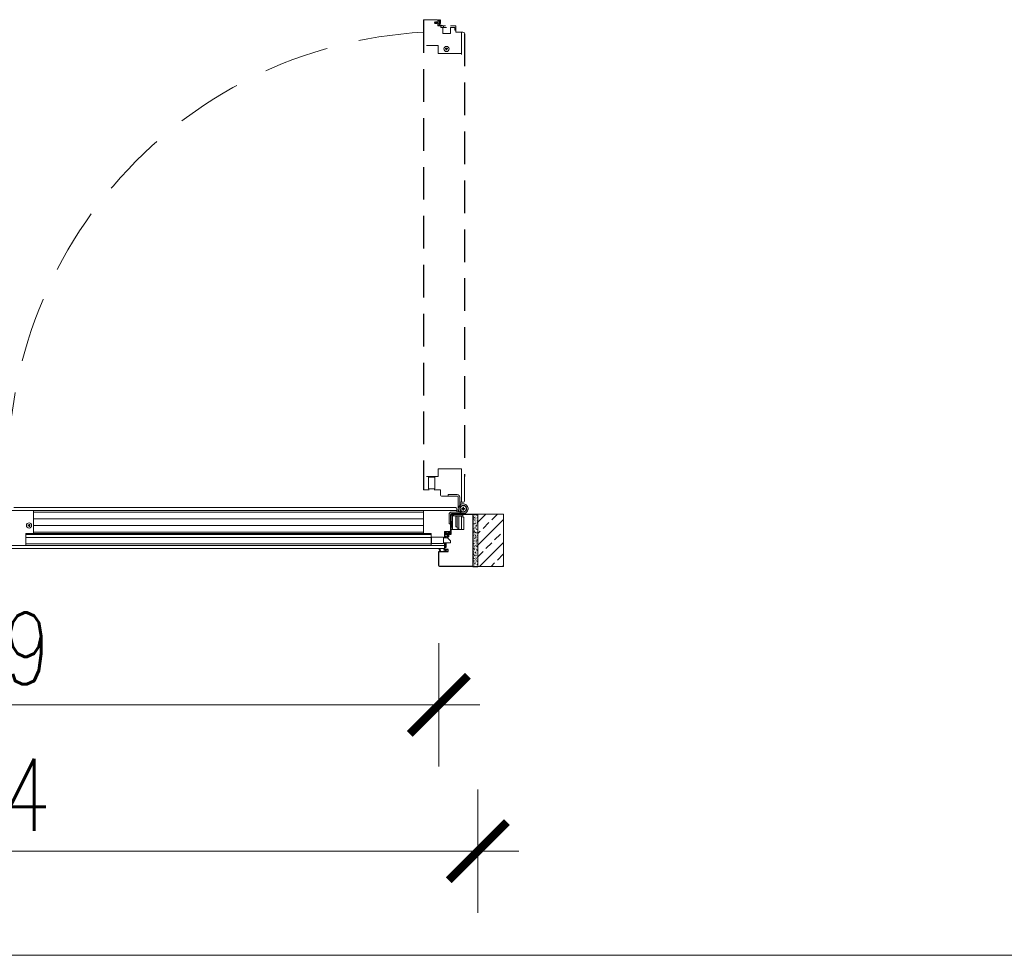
# Model space of a CAD drawing. Header units: millimetres. Extents: x 23192 to 149900, y -396339 to -79279.
# Tile 49 of 136: x 68783 to 68975, y -210617 to -210435. Entities that reach past the tile are written whole.
import ezdxf

# ---------------------------------------------------------------- set-up
doc = ezdxf.new("R2010")
doc.units = ezdxf.units.MM
for name, pattern in [('DASHDOT', [25.4, 12.7, -6.35, 0, -6.35]), ('DASHED', [19.05, 12.7, -6.35]), ('HIDDENX2', [19.05, 12.7, -6.35])]:
    doc.linetypes.add(name, pattern=pattern)
doc.layers.get('0').update_dxf_attribs({"lineweight": 0})
for name, color, linetype, lineweight in [('! Ślusarka opisy', 2, 'Continuous', 15), ('0_LEGENDA', 7, 'Continuous', 13), ('Drzwi - hatch', 8, 'Continuous', 5), ('Drzwi KRAWĘDZIE', 7, 'Continuous', 20), ('Drzwi Kreskowanie', 252, 'Continuous', 5)]:
    doc.layers.add(name, color=color, linetype=linetype, lineweight=lineweight)
for name, color, linetype in [('Drzwi PRZER-DUŻA', 240, 'DASHED'), ('GRUBA', 4, 'Continuous'), ('GRUBA-2', 210, 'Continuous'), ('POMOCN-2', 13, 'Continuous'), ('SYMETRIA-DASHDOT', 6, 'DASHDOT')]:
    doc.layers.add(name, color=color, linetype=linetype)
doc.styles.add('SIMPLEX', font='simplex.shx', dxfattribs={"width": 0.77})
doc.dimstyles.new('OL PB 200', dxfattribs={"dimscale": 4, "dimtxt": 3.5, "dimasz": 0.2, "dimexe": 10, "dimexo": 10, "dimgap": 1, "dimtad": 1, "dimdec": 1, "dimrnd": 0.5, "dimzin": 9, "dimdsep": 46, "dimtxsty": 'SIMPLEX', "dimblk": 'thick_MSz', "dimcen": 0.1, "dimdle": 8, "dimse1": 1, "dimse2": 1, "dimclrd": 256, "dimclre": 256, "dimclrt": 3, "dimadec": 1, "dimazin": 2, "dimtfac": 1, "dimtdec": 1, "dimtix": 1, "dimtofl": 0, "dimtmove": 2, "dimatfit": 3, "dimldrblk": 'thick_MSz', "dimfxl": 10, "dimfxlon": 1, "dimtolj": 1, "dimlwd": -1, "dimlwe": -1, "dimarcsym": 0})

# ---------------------------------------------------------------- blocks, each defined once
blk = doc.blocks.new('thick_MSz')
for p, q in [((0, 15), (0, -15)), ((-10, 0), (10, 0))]:
    blk.add_line(p, q)
at = {"const_width": 2, "elevation": 2}
blk.add_lwpolyline([(-7.07, -7.07), (7.07, 7.07)], dxfattribs=at)
blk = doc.blocks.new('*D72')
at = {"layer": '0_LEGENDA', "transparency": 16777216}
blk.add_line((68687.02, -210568.09), (68864.23, -210568.09), dxfattribs=at)
at = {"layer": 'DEFPOINTS', "color": 0, "transparency": 16777216}
for p in [(68686.22, -210539.56), (68865.03, -210539.56), (68865.03, -210568.09)]:
    blk.add_point(p, dxfattribs=at)
at = {"layer": '0_LEGENDA', "transparency": 16777216, "xscale": 0.8, "yscale": 0.8, "zscale": 0.8, "rotation": 180}
blk.add_blockref('thick_MSz', (68686.22, -210568.09), dxfattribs=at)
at = {"layer": '0_LEGENDA', "transparency": 16777216, "xscale": 0.8, "yscale": 0.8, "zscale": 0.8}
blk.add_blockref('thick_MSz', (68865.03, -210568.09), dxfattribs=at)
at = {"layer": '0_LEGENDA', "color": 3, "transparency": 16777216, "insert": (68775.63, -210557.09), "char_height": 14, "attachment_point": 5, "style": 'SIMPLEX'}
blk.add_mtext('\\A1;179', dxfattribs=at)
blk = doc.blocks.new('*D73')
at = {"layer": '0_LEGENDA', "transparency": 16777216}
blk.add_line((68679.42, -210596.6), (68871.83, -210596.6), dxfattribs=at)
at = {"layer": 'DEFPOINTS', "color": 0, "transparency": 16777216}
for p in [(68678.62, -210541.17), (68872.63, -210541.17), (68872.63, -210596.6)]:
    blk.add_point(p, dxfattribs=at)
at = {"layer": '0_LEGENDA', "transparency": 16777216, "xscale": 0.8, "yscale": 0.8, "zscale": 0.8, "rotation": 180}
blk.add_blockref('thick_MSz', (68678.62, -210596.6), dxfattribs=at)
at = {"layer": '0_LEGENDA', "transparency": 16777216, "xscale": 0.8, "yscale": 0.8, "zscale": 0.8}
blk.add_blockref('thick_MSz', (68872.63, -210596.6), dxfattribs=at)
at = {"layer": '0_LEGENDA', "color": 3, "transparency": 16777216, "insert": (68775.63, -210585.6), "char_height": 14, "attachment_point": 5, "style": 'SIMPLEX'}
blk.add_mtext('\\A1;194', dxfattribs=at)

msp = doc.modelspace()

# ---------------------------------------------------------------- hatches: boundary and pattern name
at = {"layer": 'Drzwi - hatch'}
h = msp.add_hatch(dxfattribs=at)
h.set_pattern_fill('AR-CONC', color=256, scale=0.003, angle=180)
h.set_pattern_definition([(230, (67603.00016, -206255.48052), (-0.546554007, 0.047817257), [0.05715, -0.62865]), (175, (67603.00016, -206255.4805), (0.105730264, -0.573170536), [0.04572, -0.50292175]), (280.451445, (67602.9546, -206255.47654), (-0.44082374, -0.525353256), [0.048570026, -0.534270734]), (226.1842, (67603.00016, -206255.6329), (-0.81323712, 0.12612698), [0.085725, -0.942975]), (276.635558, (67602.9324, -206255.6224), (-0.7122124, -0.74227837), [0.07285507, -0.80140682]), (171.184151, (67603.0002, -206255.6329), (-0.7122124, -0.74227837), [0.0685799, -0.7543792]), (201, (67602.92396, -206255.59482), (-0.454843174, 0.306795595), [0.05715, -0.62865]), (146, (67602.92396, -206255.5948), (-0.185406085, -0.5525639), [0.04572, -0.50292]), (251.451445, (67602.88606, -206255.56926), (-0.64024926, -0.245768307), [0.048570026, -0.53426981]), (217.5, (67603.00016, -206255.48052), (-0.00926581, -0.253665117), [0, -0.496824, 0, -0.51054, 0, -0.504825]), (187.5, (67603.00016, -206255.48052), (-0.200458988, -0.300541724), [0, -0.291084, 0, -0.485394, 0, -0.192405]), (147.5, (67603.1701, -206255.48052), (-0.4067717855, 0.017186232), [0, -0.1905, 0, -0.59436, 0, -0.78867]), (137.5, (67603.2463, -206255.48052), (-0.444387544, -0.076279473), [0, -0.24765, 0, -0.394716, 0, -0.56007])])
h.paths.add_polyline_path([(68872.628, -210540.971), (68871.628, -210540.971), (68871.628, -210530.971), (68872.628, -210530.971)])
h = msp.add_hatch(dxfattribs=at)
h.set_pattern_fill('ANSI33', color=256, scale=0.5, angle=180)
h.set_pattern_definition([(225, (68607.0475, -206514.5187), (2.245064, -2.245064), []), (225, (68604.8025, -206514.5187), (2.245064, -2.245064), [1.5875, -0.79375])])
h.paths.add_polyline_path([(68877.628, -210541.171), (68877.628, -210530.971), (68872.628, -210530.971), (68872.628, -210541.171)])
at = {"layer": 'Drzwi Kreskowanie'}
h = msp.add_hatch(dxfattribs=at)
h.set_pattern_fill('ANSI37', color=256, scale=0.05, angle=450, style=0)
h.set_pattern_definition([(225, (68182.22866, -204532.9078), (-0.1122532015, 0.1122532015), []), (135, (68182.22866, -204532.9078), (0.1122532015, 0.1122532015), [])])
h.paths.add_polyline_path([(68867.478, -210533.471), (68867.678, -210533.471), (68867.678, -210532.471), (68867.478, -210532.471)])
h = msp.add_hatch(dxfattribs=at)
h.set_pattern_fill('ANSI37', color=256, scale=0.05, angle=450, style=0)
h.set_pattern_definition([(135, (66761.51252, -206515.45052), (-0.1122532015, -0.1122532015), []), (225, (66761.51252, -206515.45052), (0.1122532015, -0.1122532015), [])])
h.paths.add_polyline_path([(68866.283, -210537.371), (68866.483, -210537.371), (68866.483, -210536.57), (68866.433, -210536.57), (68866.433, -210536.87), (68866.283, -210536.87)])

# ---------------------------------------------------------------- linework, layer by layer
at = {"layer": '! Ślusarka opisy', "linetype": 'HIDDENX2'}
msp.add_arc((68866.738, -210522.52), 85.497, 93.15795, 186.048, dxfattribs=at)
for p, q in [((68862.128, -210434.721), (68864.728, -210434.721)), ((68864.828, -210435.921), (68864.828, -210434.721)), ((68864.828, -210435.921), (68866.347, -210435.921)), ((68867.282, -210435.921), (68868.328, -210435.921)), ((68868.328, -210437.121), (68868.328, -210436.121)), ((68868.328, -210436.771), (68868.328, -210437.121)), ((68868.328, -210437.121), (68869.708, -210437.121)), ((68868.328, -210437.121), (68869.708, -210437.121)), ((68869.428, -210437.121), (68869.428, -210441.471)), ((68782.298, -210529.671), (68863.528, -210529.671)), ((68781.978, -210530.271), (68786.328, -210530.271)), ((68868.528, -210530.271), (68781.978, -210530.271)), ((68779.578, -210537.071), (68866.128, -210537.071)), ((68779.678, -210537.671), (68866.028, -210537.671))]:
    msp.add_line(p, q)
at = {"ltscale": 0.2}
for p, q in [((68786.128, -210534.471), (68862.028, -210534.47)), ((68786.128, -210534.77), (68862.528, -210534.77))]:
    msp.add_line(p, q, dxfattribs=at)
for points in [[(68869.428, -210439.771), (68869.428, -210439.771), (68869.428, -210441.271), (68864.929, -210441.271), (68864.929, -210439.771), (68862.628, -210439.771)], [(68869.428, -210528.671), (68869.428, -210522.171), (68864.929, -210522.171), (68864.929, -210523.671), (68862.628, -210523.671)], [(68784.628, -210530.271), (68784.628, -210530.271), (68786.128, -210530.271), (68786.128, -210534.77), (68784.628, -210534.77), (68784.628, -210537.071)], [(68868.528, -210530.271), (68862.028, -210530.271), (68862.028, -210534.77), (68863.528, -210534.77), (68863.528, -210537.071)]]:
    msp.add_lwpolyline(points)
for points in [[(68869.128, -210528.671), (68869.708, -210528.671, 0.4142136), (68870.028, -210528.351), (68870.028, -210523.671)], [(68862.028, -210526.171, 0.4142136), (68862.128, -210526.271), (68863.129, -210526.271)], [(68864.129, -210526.271), (68865.328, -210526.271), (68865.328, -210527.151, 0.4142136), (68865.648, -210527.471), (68866.828, -210527.471)], [(68868.528, -210530.571), (68868.528, -210529.991, 0.4142136), (68868.208, -210529.671), (68863.528, -210529.671)], [(68866.128, -210535.57), (68866.128, -210534.371), (68867.008, -210534.371, 0.4142136), (68867.328, -210534.051), (68867.328, -210532.871)], [(68866.028, -210537.671, 0.4142136), (68866.128, -210537.571), (68866.128, -210536.57)]]:
    msp.add_lwpolyline(points, format="xyb")
msp.add_lwpolyline([(68784.628, -210534.921), (68863.528, -210534.92)], dxfattribs=at)
for centre in [(68866.528, -210440.421), (68785.278, -210533.171)]:
    msp.add_circle(centre, 0.5)
for centre, radius, start, end in [((68862.128, -210434.821), 0.1, 90, 179.99979), ((68869.708, -210437.441), 0.32, 0, 90)]:
    msp.add_arc(centre, radius, start, end)
at = {"layer": '0_LEGENDA', "linetype": 'ByBlock', "ltscale": 5}
msp.add_line((67487.721, -210616.853), (76925.314, -210616.848), dxfattribs=at)
at = {"layer": 'Drzwi KRAWĘDZIE'}
for p, q in [((68864.218, -210435.35), (68864.218, -210435.283)), ((68864.289, -210435.164), (68864.219, -210435.277)), ((68864.219, -210435.356), (68864.301, -210435.476)), ((68864.392, -210435.159), (68864.298, -210435.159)), ((68864.413, -210435.48), (68864.31, -210435.48)), ((68864.34, -210435.23), (68864.4, -210435.178)), ((68864.497, -210435.221), (68864.34, -210435.23)), ((68864.419, -210435.464), (68864.34, -210435.387)), ((68864.34, -210435.387), (68864.488, -210435.393)), ((68864.488, -210435.393), (68864.558, -210435.477)), ((68864.563, -210435.163), (68864.497, -210435.221)), ((68864.653, -210435.481), (68864.566, -210435.481)), ((68864.629, -210435.16), (68864.57, -210435.16)), ((68864.59, -210435.239), (68864.637, -210435.178)), ((68864.828, -210435.239), (68864.59, -210435.239)), ((68864.66, -210435.462), (68864.59, -210435.396)), ((68864.59, -210435.396), (68864.828, -210435.396)), ((68864.828, -210435.239), (68864.828, -210434.775)), ((68864.828, -210435.79), (68864.828, -210435.396)), ((68864.828, -210435.481), (68864.828, -210435.79)), ((68864.867, -210435.833), (68865.708, -210435.921)), ((68864.928, -210434.721), (68864.883, -210434.721)), ((68864.927, -210435.722), (68864.927, -210434.832)), ((68865.011, -210434.917), (68864.947, -210434.826)), ((68864.947, -210435.744), (68865.162, -210435.766)), ((68865.038, -210434.861), (68864.975, -210434.748)), ((68865.082, -210435.513), (68865.082, -210435.52)), ((68865.084, -210435.504), (68865.178, -210435.342)), ((68865.179, -210435.625), (68865.087, -210435.533)), ((68865.262, -210434.726), (68865.112, -210434.873)), ((68865.15, -210435.491), (68865.166, -210435.454)), ((68865.258, -210434.821), (68865.152, -210434.924)), ((68865.237, -210435.604), (68865.156, -210435.523)), ((68865.166, -210435.454), (68865.208, -210435.367)), ((68865.186, -210435.745), (68865.186, -210435.641)), ((68865.188, -210435.313), (68865.188, -210435.111)), ((68865.206, -210435.093), (68865.23, -210435.093)), ((68865.208, -210435.367), (68865.23, -210435.329)), ((68865.236, -210435.307), (68865.236, -210435.157)), ((68865.237, -210435.604), (68865.237, -210435.715)), ((68865.252, -210435.151), (68865.252, -210435.151)), ((68865.258, -210435.075), (68865.258, -210434.821)), ((68865.258, -210435.157), (68865.258, -210435.407)), ((68865.719, -210435.821), (68865.268, -210435.751)), ((68865.299, -210434.717), (68865.283, -210434.717)), ((68865.293, -210435.442), (68865.293, -210435.442)), ((68865.328, -210435.407), (68865.328, -210434.746)), ((68865.328, -210435.407), (68865.328, -210434.746)), ((68865.428, -210435.916), (68865.428, -210436.216)), ((68865.756, -210435.864), (68865.756, -210435.878)), ((68865.928, -210435.921), (68865.928, -210436.216)), ((68866.557, -210436.216), (68865.428, -210436.216)), ((68865.428, -210436.216), (68866.494, -210436.216)), ((68865.828, -210436.216), (68865.828, -210437.416)), ((68867.327, -210437.416), (68865.828, -210437.416)), ((68868.148, -210436.216), (68867.282, -210436.216)), ((68867.327, -210436.216), (68867.327, -210437.416)), ((68863.019, -210523.771), (68864.239, -210523.771)), ((68866.828, -210527.171), (68866.828, -210527.471)), ((68866.828, -210527.171), (68868.628, -210527.171)), ((68866.828, -210527.471), (68868.628, -210527.471)), ((68868.828, -210529.921), (68868.828, -210527.671)), ((68869.128, -210529.921), (68869.128, -210527.671)), ((68868.828, -210529.921), (68868.828, -210530.571)), ((68869.778, -210528.971), (68869.128, -210528.971)), ((68869.214, -210529.271), (68869.128, -210529.271)), ((68869.178, -210529.184), (68869.301, -210529.48)), ((68869.528, -210529.871), (68869.692, -210529.871)), ((68869.528, -210529.971), (68869.528, -210529.871)), ((68869.528, -210529.871), (68869.692, -210529.871)), ((68869.528, -210529.971), (68869.528, -210529.871)), ((68869.692, -210529.971), (68869.528, -210529.971)), ((68869.692, -210529.971), (68869.528, -210529.971)), ((68869.728, -210529.834), (68869.728, -210529.671)), ((68869.728, -210529.671), (68869.828, -210529.671)), ((68869.728, -210529.671), (68869.828, -210529.671)), ((68869.728, -210529.834), (68869.728, -210529.671)), ((68869.728, -210530.171), (68869.728, -210530.007)), ((68869.728, -210530.171), (68869.728, -210530.007)), ((68869.828, -210529.671), (68869.828, -210529.834)), ((68869.828, -210529.671), (68869.828, -210529.834)), ((68869.828, -210530.007), (68869.828, -210530.171)), ((68869.828, -210530.007), (68869.828, -210530.171)), ((68869.865, -210529.871), (68870.028, -210529.871)), ((68869.865, -210529.871), (68870.028, -210529.871)), ((68870.028, -210529.971), (68869.865, -210529.971)), ((68870.028, -210529.971), (68869.865, -210529.971)), ((68870.028, -210529.871), (68870.028, -210529.971)), ((68870.028, -210529.871), (68870.028, -210529.971)), ((68786.128, -210530.571), (68862.028, -210530.571)), ((68786.128, -210531.871), (68862.028, -210531.871)), ((68867.028, -210532.871), (68867.028, -210531.071)), ((68867.328, -210532.871), (68867.328, -210531.071)), ((68869.778, -210530.571), (68867.528, -210530.571)), ((68869.778, -210530.871), (68867.528, -210530.871)), ((68867.728, -210533.971), (68867.728, -210531.467)), ((68869.728, -210531.271), (68867.925, -210531.271)), ((68868.328, -210531.347), (68868.628, -210531.347)), ((68868.328, -210531.347), (68868.328, -210533.427)), ((68868.628, -210531.271), (68868.628, -210533.671)), ((68868.928, -210531.271), (68868.928, -210533.671)), ((68868.928, -210531.347), (68868.928, -210533.971)), ((68868.928, -210531.347), (68869.428, -210531.347)), ((68869.042, -210530.521), (68869.338, -210530.398)), ((68869.128, -210530.485), (68869.128, -210530.571)), ((68869.428, -210531.347), (68869.428, -210533.971)), ((68869.828, -210530.171), (68869.728, -210530.171)), ((68869.828, -210530.171), (68869.728, -210530.171)), ((68869.728, -210530.971), (68869.728, -210531.571)), ((68869.728, -210531.571), (68869.878, -210531.571)), ((68869.878, -210531.571), (68869.878, -210533.971)), ((68786.128, -210533.171), (68862.028, -210533.171)), ((68867.028, -210532.871), (68867.328, -210532.871)), ((68868.328, -210533.427), (68868.628, -210533.427)), ((68868.628, -210533.671), (68868.928, -210533.671)), ((68863.528, -210535.521), (68784.628, -210535.521)), ((68863.628, -210536.68), (68863.628, -210535.46)), ((68866.23, -210534.4), (68866.23, -210534.416)), ((68866.233, -210534.771), (68866.233, -210534.816)), ((68866.233, -210535.57), (68866.233, -210535.27)), ((68866.233, -210535.27), (68866.433, -210535.27)), ((68866.233, -210535.47), (68866.433, -210535.47)), ((68866.239, -210534.437), (68866.385, -210534.587)), ((68866.92, -210534.371), (68866.259, -210534.371)), ((68866.373, -210534.661), (68866.261, -210534.724)), ((68866.751, -210534.871), (68866.287, -210534.871)), ((68866.334, -210534.441), (68866.436, -210534.547)), ((68866.588, -210534.441), (68866.334, -210534.441)), ((68866.429, -210534.688), (68866.339, -210534.752)), ((68867.235, -210534.772), (68866.345, -210534.772)), ((68866.433, -210535.57), (68866.433, -210535.27)), ((68866.606, -210534.493), (68866.606, -210534.469)), ((68866.825, -210534.511), (68866.624, -210534.511)), ((68866.664, -210534.447), (68866.664, -210534.447)), ((68866.67, -210534.441), (68866.92, -210534.441)), ((68866.819, -210534.463), (68866.67, -210534.463)), ((68866.672, -210535.07), (68866.672, -210535.129)), ((68866.672, -210535.307), (68866.672, -210535.401)), ((68866.675, -210535.136), (68866.734, -210535.202)), ((68866.677, -210535.41), (68866.79, -210535.48)), ((68866.742, -210535.359), (68866.69, -210535.299)), ((68866.751, -210535.109), (68866.691, -210535.062)), ((68866.734, -210535.202), (68866.742, -210535.359)), ((68866.751, -210534.871), (68866.751, -210535.109)), ((68866.862, -210535.481), (68866.795, -210535.481)), ((68866.879, -210534.491), (68866.841, -210534.469)), ((68867.016, -210534.615), (68866.854, -210534.521)), ((68866.868, -210535.48), (68866.988, -210535.398)), ((68866.966, -210534.533), (68866.879, -210534.491)), ((68866.899, -210535.359), (68866.905, -210535.211)), ((68866.976, -210535.28), (68866.899, -210535.359)), ((68866.905, -210535.211), (68866.99, -210535.141)), ((68866.908, -210535.109), (68866.908, -210534.871)), ((68867.303, -210534.871), (68866.908, -210534.871)), ((68866.974, -210535.039), (68866.908, -210535.109)), ((68866.955, -210534.406), (68866.955, -210534.406)), ((68867.004, -210534.549), (68866.966, -210534.533)), ((68866.993, -210534.871), (68867.303, -210534.871)), ((68866.993, -210535.047), (68866.993, -210535.133)), ((68866.993, -210535.286), (68866.993, -210535.389)), ((68867.025, -210534.617), (68867.032, -210534.617)), ((68867.116, -210534.462), (68867.035, -210534.543)), ((68867.137, -210534.52), (68867.045, -210534.612)), ((68867.116, -210534.462), (68867.228, -210534.462)), ((68867.257, -210534.513), (68867.153, -210534.513)), ((68867.256, -210534.752), (68867.279, -210534.537)), ((68867.334, -210533.98), (68867.264, -210534.431)), ((68867.346, -210534.832), (68867.433, -210533.991)), ((68867.376, -210533.943), (68867.39, -210533.943)), ((68869.878, -210533.971), (68867.428, -210533.971)), ((68868.928, -210533.971), (68869.428, -210533.971)), ((68863.528, -210536.771), (68784.628, -210536.771)), ((68865.128, -210537.861), (68865.128, -210537.671)), ((68865.144, -210537.671), (68865.174, -210537.802)), ((68866.233, -210536.57), (68866.233, -210536.87)), ((68866.233, -210536.67), (68866.433, -210536.67)), ((68866.233, -210536.87), (68866.433, -210536.87)), ((68866.433, -210536.57), (68866.433, -210536.87)), ((68865.312, -210538.038), (68865.128, -210537.861)), ((68865.128, -210538.271), (68865.312, -210538.038)), ((68866.828, -210538.271), (68865.128, -210538.271)), ((68865.38, -210538.032), (68865.184, -210537.855)), ((68865.231, -210538.221), (68865.38, -210538.032)), ((68865.604, -210538.221), (68865.231, -210538.221)), ((68865.604, -210538.221), (68865.231, -210538.221)), ((68866.389, -210538.081), (68865.604, -210538.221)), ((68866.389, -210538.081), (68865.604, -210538.221)), ((68866.441, -210538.122), (68865.889, -210538.221)), ((68866.441, -210538.122), (68865.889, -210538.221)), ((68866.433, -210538.221), (68865.889, -210538.221)), ((68866.433, -210538.221), (68865.889, -210538.221)), ((68866.256, -210537.921), (68866.197, -210537.909)), ((68866.389, -210538.081), (68866.256, -210537.921)), ((68866.446, -210538.071), (68866.28, -210537.871)), ((68866.441, -210538.122), (68866.433, -210538.221)), ((68866.441, -210538.122), (68866.433, -210538.221)), ((68866.463, -210537.871), (68866.446, -210538.071)), ((68866.513, -210537.875), (68866.483, -210538.221)), ((68866.778, -210538.221), (68866.483, -210538.221)), ((68866.778, -210538.221), (68866.483, -210538.221)), ((68866.778, -210537.871), (68866.778, -210538.221))]:
    msp.add_line(p, q, dxfattribs=at)
for points in [[(68867.878, -210435.921), (68868.328, -210435.921), (68868.328, -210436.771), (68868.148, -210436.771), (68868.148, -210436.216)], [(68867.728, -210533.971), (68867.428, -210533.971), (68867.428, -210530.971), (68869.728, -210530.971), (68869.728, -210531.271)], [(68866.283, -210536.87), (68866.283, -210537.371), (68866.483, -210537.371), (68866.483, -210536.57)]]:
    msp.add_lwpolyline(points, dxfattribs=at)
for points in [[(68864.239, -210523.771), (68864.239, -210526.071), (68863.019, -210526.071), (68863.019, -210523.771), (68863.119, -210523.671), (68864.139, -210523.671)], [(68877.628, -210530.971), (68872.628, -210530.971), (68872.628, -210541.171), (68877.628, -210541.171)], [(68867.678, -210532.471), (68867.478, -210532.471), (68867.478, -210533.471), (68867.678, -210533.471)], [(68863.628, -210535.46), (68865.928, -210535.46), (68865.928, -210536.68), (68863.628, -210536.68), (68863.528, -210536.58), (68863.528, -210535.56)], [(68865.928, -210535.57), (68866.728, -210535.57), (68867.328, -210536.17), (68867.328, -210536.57), (68865.928, -210536.57)]]:
    msp.add_lwpolyline(points, close=True, dxfattribs=at)
msp.add_circle((68869.778, -210529.921), 0.6, dxfattribs=at)
msp.add_circle((68869.778, -210529.921), 0.6, dxfattribs=at)
for centre, radius, start, end in [((68864.228, -210435.283), 0.0108, 147.83568, 180), ((68864.228, -210435.35), 0.0108, 180, 214.10849), ((68864.298, -210435.17), 0.0108, 90, 147.83568), ((68864.31, -210435.47), 0.0108, 214.10849, 270), ((68864.392, -210435.17), 0.0108, 317.87426, 90), ((68864.409, -210435.47), 0.0112, 289.68235, 32.81299), ((68864.566, -210435.47), 0.0108, 221.62168, 270), ((68864.57, -210435.171), 0.0108, 90, 131.09359), ((68864.629, -210435.171), 0.0108, 317.3652, 90), ((68864.653, -210435.47), 0.0108, 270, 47.40765), ((68864.883, -210434.775), 0.0542, 90, 180), ((68864.872, -210435.79), 0.0434, 180, 264.06012), ((68864.938, -210434.832), 0.0108, 35.17592, 180), ((68864.949, -210435.722), 0.0217, 180, 264.06012), ((68864.928, -210434.775), 0.0542, 29.50127, 90), ((68865.084, -210434.872), 0.0858, 211.7271, 322.76557), ((68865.081, -210434.834), 0.0496, 211.7271, 322.76557), ((68865.1, -210435.513), 0.0181, 149.91702, 180), ((68865.1, -210435.52), 0.0181, 180, 224.98805), ((68865.177, -210435.502), 0.0289, 157.1749, 224.98805), ((68865.164, -210435.745), 0.0217, 264.06012, 359.80544), ((68865.157, -210435.645), 0.0294, 7.56548, 48.0692), ((68865.117, -210435.305), 0.0716, 329.187, 353.94587), ((68865.206, -210435.111), 0.0181, 90, 180), ((68865.231, -210435.064), 0.029, 267.58601, 337.95898), ((68865.192, -210435.307), 0.0434, 329.91702, 0), ((68865.251, -210435.173), 0.0216, 87.29636, 134.37699), ((68865.273, -210435.715), 0.0361, 180, 261.18957), ((68865.252, -210435.157), 0.00614, 0, 90), ((68865.293, -210435.407), 0.0351, 180, 270), ((68865.283, -210434.746), 0.0289, 90, 136.05357), ((68865.293, -210435.407), 0.0351, 270, 0), ((68865.713, -210435.878), 0.0434, 264.06012, 0), ((68865.713, -210435.864), 0.0434, 0, 81.18957), ((68868.628, -210527.671), 0.5, 0, 90), ((68868.628, -210527.671), 0.2, 0, 90), ((68869.778, -210529.921), 0.95, 180, 129.15831), ((68869.778, -210529.921), 0.95, 180, 129.15831), ((68869.778, -210529.921), 0.95, 270, 219.15831), ((68869.778, -210529.921), 0.95, 270, 219.15831), ((68869.778, -210529.921), 0.65, 180, 137.29129), ((68869.778, -210529.921), 0.65, 270, 227.29129), ((68869.778, -210529.921), 0.1, 120, 150), ((68869.778, -210529.921), 0.1, 120, 150), ((68869.778, -210529.921), 0.1, 210, 240), ((68869.778, -210529.921), 0.1, 210, 240), ((68869.778, -210529.921), 0.1, 30, 60), ((68869.778, -210529.921), 0.1, 30, 60), ((68869.778, -210529.921), 0.1, 300, 330), ((68869.778, -210529.921), 0.1, 300, 330), ((68867.528, -210531.071), 0.5, 90, 180), ((68867.528, -210531.071), 0.2, 90, 180), ((68867.801, -210531.343), 0.144, 30.24838, 239.75162), ((68866.259, -210534.4), 0.0289, 90, 180), ((68866.259, -210534.416), 0.0289, 180, 226.05357), ((68866.287, -210534.771), 0.0542, 119.50127, 180), ((68866.287, -210534.816), 0.0542, 180, 270), ((68866.345, -210534.761), 0.0108, 125.17592, 270), ((68866.347, -210534.618), 0.0496, 301.7271, 52.76557), ((68866.384, -210534.615), 0.0858, 301.7271, 52.76557), ((68866.577, -210534.468), 0.029, 357.58601, 67.95898), ((68866.624, -210534.493), 0.0181, 180, 270), ((68866.67, -210534.447), 0.00614, 90, 180), ((68866.685, -210534.448), 0.0216, 177.29636, 224.37699), ((68866.683, -210535.07), 0.0108, 47.3652, 180), ((68866.683, -210535.129), 0.0108, 180, 221.09359), ((68866.683, -210535.307), 0.0108, 47.87426, 180), ((68866.683, -210535.401), 0.0108, 180, 237.83568), ((68866.795, -210535.471), 0.0108, 237.83568, 270), ((68866.819, -210534.507), 0.0434, 59.91702, 90), ((68866.817, -210534.582), 0.0716, 59.187, 83.94587), ((68866.862, -210535.471), 0.0108, 270, 304.10849), ((68866.92, -210534.406), 0.0351, 0, 90), ((68866.92, -210534.406), 0.0351, 270, 0), ((68866.982, -210535.047), 0.0108, 0, 137.40765), ((68866.982, -210535.29), 0.0112, 19.68235, 122.81299), ((68866.982, -210535.389), 0.0108, 304.10849, 0), ((68866.982, -210535.133), 0.0108, 311.62168, 0), ((68867.015, -210534.522), 0.0289, 247.1749, 314.98805), ((68867.025, -210534.599), 0.0181, 239.91702, 270), ((68867.032, -210534.599), 0.0181, 270, 314.98805), ((68867.157, -210534.542), 0.0294, 97.56548, 138.0692), ((68867.228, -210534.426), 0.0361, 270, 351.18957), ((68867.235, -210534.75), 0.0217, 270, 354.06012), ((68867.257, -210534.535), 0.0217, 354.06012, 89.80544), ((68867.303, -210534.827), 0.0434, 270, 354.06012), ((68867.376, -210533.986), 0.0434, 90, 171.18957), ((68867.39, -210533.986), 0.0434, 354.06012, 90), ((68865.634, -210538.456), 0.8, 101.00323, 125.15115), ((68865.661, -210538.432), 0.749, 44.28419, 129.57461), ((68865.723, -210538.399), 0.732, 46.28614, 84.99461)]:
    msp.add_arc(centre, radius, start, end, dxfattribs=at)
at = {"layer": 'Drzwi PRZER-DUŻA', "ltscale": 0.5}
for p, q in [((68862.028, -210434.821), (68862.028, -210526.171)), ((68870.028, -210437.441), (68870.028, -210523.671))]:
    msp.add_line(p, q, dxfattribs=at)
at = {"layer": 'GRUBA'}
msp.add_lwpolyline([(68866.233, -210535.57), (68866.233, -210534.871), (68867.428, -210534.871), (68867.428, -210533.469), (68867.428, -210533.469), (68867.428, -210533.471), (68867.678, -210533.471), (68867.678, -210532.471), (68867.428, -210532.471), (68867.428, -210531.471), (68867.428, -210531.471), (68867.428, -210530.971), (68871.628, -210530.971), (68871.628, -210541.171), (68865.348, -210541.171, -0.4142136), (68865.028, -210540.851), (68865.028, -210538.271), (68866.828, -210538.271), (68866.828, -210537.871), (68866.233, -210537.871), (68866.233, -210537.371), (68866.483, -210537.371), (68866.483, -210536.57)], format="xyb", dxfattribs=at)
at = {"layer": 'GRUBA-2'}
for p, q in [((68866.79, -210440.421), (68866.252, -210440.421)), ((68866.528, -210440.661), (68866.528, -210440.181)), ((68785.518, -210533.171), (68785.038, -210533.171)), ((68785.278, -210532.909), (68785.278, -210533.447))]:
    msp.add_line(p, q, dxfattribs=at)
at = {"layer": 'POMOCN-2'}
for p, q in [((68871.628, -210530.971), (68872.628, -210530.971)), ((68871.628, -210541.171), (68872.628, -210541.171))]:
    msp.add_line(p, q, dxfattribs=at)
at = {"layer": 'SYMETRIA-DASHDOT'}
for p, q in [((68870.121, -210529.921), (68869.436, -210529.921)), ((68869.436, -210529.921), (68870.121, -210529.921)), ((68869.778, -210529.578), (68869.778, -210530.264)), ((68869.778, -210529.578), (68869.778, -210530.264))]:
    msp.add_line(p, q, dxfattribs=at)

# ---------------------------------------------------------------- dimensions: what is measured, and where the dimension line sits
at = {"layer": '0_LEGENDA', "color": 7}
for base, p1, p2, picture, middle in [((68865.028, -210568.09), (68686.224, -210539.561), (68865.028, -210539.561), '*D72', (68775.626, -210557.09)), ((68872.628, -210596.604), (68678.624, -210541.171), (68872.628, -210541.171), '*D73', (68775.626, -210585.604))]:
    dim = msp.add_linear_dim(base=base, p1=p1, p2=p2, dimstyle='OL PB 200', dxfattribs=at)
    dim.commit()
    dim.dimension.update_dxf_attribs({"geometry": picture, "text_midpoint": middle})

doc.saveas('drawing.dxf')
